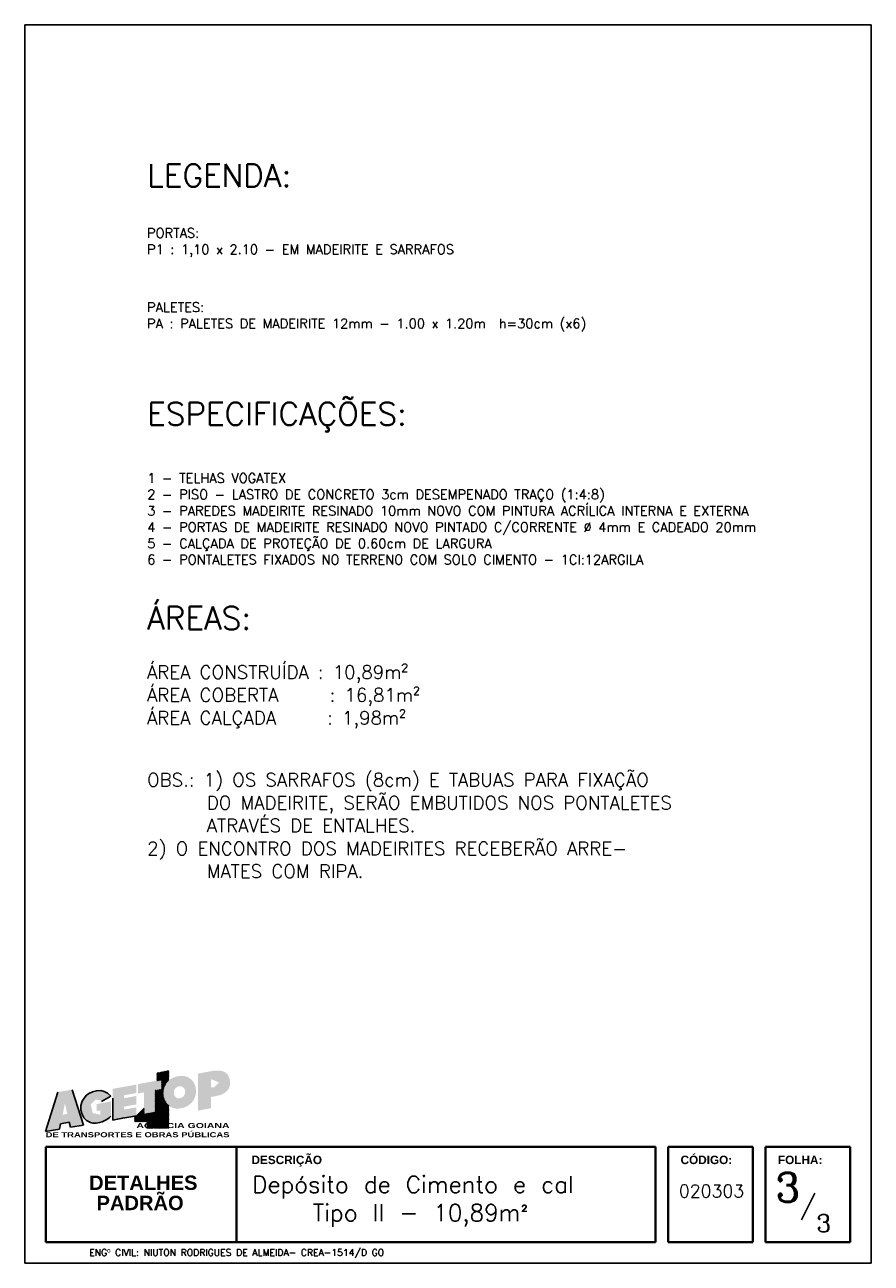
# Model space of a CAD drawing. Header units: inches. Extents: x -2.8 to 33.9, y 2.9 to 17.5.
# Tile 7 of 7: x 23.9 to 33.9, y 2.9 to 17.5. Entities that reach past the tile are written whole.
import ezdxf
from ezdxf.enums import TextEntityAlignment as Align

# ---------------------------------------------------------------- set-up
doc = ezdxf.new("R2010")
doc.units = ezdxf.units.IN
doc.header["$MEASUREMENT"] = 0
for name, color, linetype in [('ESPEC', 2, 'Continuous'), ('ESTRUT', 12, 'Continuous'), ('REG120-160', 4, 'Continuous'), ('REG200-290', 6, 'Continuous'), ('REG60-100', 7, 'Continuous')]:
    doc.layers.add(name, color=color, linetype=linetype)
doc.styles.add('REGUA100', font='simplex.shx')
doc.styles.add('REGUA140', font='simplex.shx')
doc.styles.add('REGUA240', font='simplex.shx')
doc.styles.add('REGUA80', font='simplex.shx')
doc.styles.add('ROMANC', font='romanc')
doc.styles.get("Standard").update_dxf_attribs({"font": 'txt.shx', "height": 0.1})
doc.styles.add('SWISE', font='swisseb.ttf')

msp = doc.modelspace()

# ---------------------------------------------------------------- hatches: boundary and pattern name
h = msp.add_hatch(color=152)
h.paths.add_polyline_path([(24.428, 4.953), (24.259, 4.924), (24.116, 4.459), (24.279, 4.488), (24.29, 4.55), (24.393, 4.568), (24.408, 4.511), (24.562, 4.535)])
h.paths.add_polyline_path([(24.318, 4.658), (24.344, 4.794), (24.371, 4.667)], flags=16)
h.paths.add_polyline_path([(24.569, 4.62), (24.599, 4.59), (24.63, 4.574), (24.648, 4.566), (24.675, 4.559), (24.714, 4.558), (24.753, 4.564), (24.784, 4.572), (24.808, 4.583), (24.83, 4.595), (24.849, 4.608), (24.869, 4.624), (24.887, 4.639), (24.888, 4.814), (24.718, 4.782), (24.718, 4.699), (24.764, 4.708), (24.764, 4.655), (24.673, 4.677), (24.649, 4.777), (24.704, 4.835), (24.795, 4.825), (24.885, 4.877), (24.848, 4.912), (24.808, 4.933), (24.767, 4.942), (24.717, 4.941), (24.669, 4.929), (24.625, 4.909), (24.597, 4.887), (24.571, 4.854), (24.547, 4.816), (24.533, 4.766), (24.533, 4.715), (24.542, 4.671)])
h.paths.add_polyline_path([(24.909, 4.851), (24.909, 4.594), (24.963, 4.604), (25.189, 4.644), (25.189, 4.744), (25.041, 4.718), (25.041, 4.752), (25.189, 4.779), (25.189, 4.879), (25.041, 4.852), (25.041, 4.887), (25.189, 4.913), (25.189, 5.013), (24.909, 4.963)])
h.paths.add_polyline_path([(25.412, 4.943), (25.486, 4.956), (25.486, 5.069), (25.206, 5.019), (25.206, 4.907), (25.28, 4.921), (25.28, 4.665), (25.412, 4.689)])
h.paths.add_polyline_path([(25.518, 4.835), (25.531, 4.807), (25.546, 4.786), (25.572, 4.763), (25.593, 4.749), (25.621, 4.737), (25.655, 4.73), (25.689, 4.73), (25.719, 4.733), (25.745, 4.741), (25.764, 4.747), (25.782, 4.755), (25.803, 4.768), (25.826, 4.786), (25.843, 4.8), (25.856, 4.819), (25.868, 4.836), (25.877, 4.857), (25.884, 4.876), (25.888, 4.894), (25.891, 4.909), (25.891, 4.961), (25.887, 4.988), (25.88, 5.006), (25.872, 5.026), (25.864, 5.041), (25.848, 5.061), (25.835, 5.075), (25.817, 5.088), (25.795, 5.101), (25.771, 5.109), (25.751, 5.115), (25.729, 5.116), (25.712, 5.116), (25.692, 5.114), (25.672, 5.111), (25.661, 5.107), (25.639, 5.099), (25.614, 5.09), (25.591, 5.077), (25.57, 5.062), (25.549, 5.042), (25.536, 5.022), (25.521, 4.994), (25.51, 4.963), (25.505, 4.931), (25.505, 4.897), (25.508, 4.863)])
h.paths.add_polyline_path([(25.639, 4.953), (25.632, 4.938), (25.632, 4.91), (25.635, 4.891), (25.643, 4.876), (25.659, 4.859), (25.672, 4.852), (25.695, 4.851), (25.712, 4.855), (25.729, 4.861), (25.744, 4.872), (25.753, 4.888), (25.761, 4.903), (25.764, 4.926), (25.762, 4.945), (25.757, 4.96), (25.749, 4.973), (25.737, 4.982), (25.723, 4.99), (25.707, 4.993), (25.689, 4.993), (25.677, 4.989), (25.666, 4.982), (25.655, 4.974), (25.646, 4.965)], flags=16)
h.paths.add_polyline_path([(25.915, 4.705), (26.068, 4.734), (26.068, 4.867), (26.134, 4.878), (26.164, 4.886), (26.205, 4.899), (26.247, 4.927), (26.265, 4.945), (26.28, 4.968), (26.289, 4.992), (26.296, 5.017), (26.295, 5.046), (26.292, 5.072), (26.285, 5.095), (26.275, 5.117), (26.264, 5.137), (26.247, 5.151), (26.225, 5.163), (26.2, 5.173), (26.162, 5.179), (26.129, 5.178), (26.097, 5.176), (25.915, 5.142)])
h.paths.add_polyline_path([(26.069, 4.982), (26.069, 5.078), (26.164, 5.039), (26.107, 4.982)], flags=16)
at = {"layer": 'ESTRUT'}
h = msp.add_hatch(dxfattribs=at)
h.set_pattern_fill('ANSI31', color=1, scale=0.047297, angle=120, style=0)
h.set_pattern_definition([(165, (23.799566, 2.192619), (-0.00153018, -0.00571071), [])])
h.paths.add_polyline_path([(25.573, 4.762), (25.546, 4.786), (25.531, 4.807), (25.518, 4.835), (25.508, 4.863), (25.505, 4.897), (25.505, 4.931), (25.51, 4.963), (25.521, 4.994), (25.536, 5.022), (25.549, 5.042), (25.57, 5.062), (25.573, 5.064), (25.573, 5.177), (25.43, 5.149), (25.43, 5.059), (25.486, 5.069), (25.486, 4.956), (25.43, 4.946), (25.43, 4.575), (25.312, 4.575), (25.312, 4.497), (25.573, 4.497)])
h = msp.add_hatch(dxfattribs=at)
h.set_pattern_fill('ANSI31', color=1, scale=0.047297, style=0)
h.set_pattern_definition([(45, (23.799566, 2.192619), (-0.00418053, 0.00418053), [])])
h.paths.add_polyline_path([(25.43, 4.946), (25.412, 4.943), (25.412, 4.689), (25.312, 4.67), (25.312, 4.575), (25.43, 4.575)])

# ---------------------------------------------------------------- linework, layer by layer
for p, q in [((23.87, 2.903), (23.87, 17.528)), ((33.87, 2.903), (33.87, 17.528)), ((23.87, 2.903), (33.87, 2.903))]:
    msp.add_line(p, q)
at = {"color": 0}
msp.add_line((23.87, 17.528), (33.87, 17.528), dxfattribs=at)
at = {"lineweight": 40}
for p, q in [((24.12, 4.278), (31.32, 4.278)), ((24.12, 3.153), (24.12, 4.278)), ((26.37, 3.153), (26.37, 4.278)), ((31.32, 3.153), (31.32, 4.278)), ((31.47, 3.153), (31.47, 4.278)), ((31.47, 4.278), (32.47, 4.278)), ((32.47, 3.153), (32.47, 4.278)), ((32.62, 4.278), (33.62, 4.278)), ((32.62, 3.153), (32.62, 4.278)), ((33.62, 3.153), (33.62, 4.278)), ((24.12, 3.153), (31.32, 3.153)), ((31.47, 3.153), (32.47, 3.153)), ((32.62, 3.153), (33.62, 3.153))]:
    msp.add_line(p, q, dxfattribs=at)
at = {"layer": 'ESTRUT', "color": 150}
for p, q in [((24.116, 4.459), (24.259, 4.924)), ((24.428, 4.953), (24.562, 4.535)), ((24.909, 4.594), (24.909, 4.851)), ((24.29, 4.55), (24.279, 4.488)), ((24.393, 4.568), (24.29, 4.55)), ((24.408, 4.511), (24.393, 4.568)), ((24.562, 4.535), (24.408, 4.511)), ((25.041, 4.619), (24.909, 4.594)), ((25.189, 4.644), (24.963, 4.604)), ((24.279, 4.488), (24.116, 4.459))]:
    msp.add_line(p, q, dxfattribs=at)
at = {"layer": 'ESTRUT', "color": 1}
for p, q in [((25.165, 4.62), (25.28, 4.735)), ((25.165, 4.612), (25.28, 4.727)), ((25.165, 4.604), (25.28, 4.718)), ((25.165, 4.595), (25.28, 4.71)), ((25.165, 4.587), (25.28, 4.702)), ((25.165, 4.579), (25.28, 4.693)), ((25.17, 4.575), (25.28, 4.685)), ((25.178, 4.575), (25.28, 4.677)), ((25.187, 4.575), (25.28, 4.668)), ((25.195, 4.575), (25.286, 4.666)), ((25.203, 4.575), (25.296, 4.668)), ((25.212, 4.575), (25.307, 4.669)), ((25.22, 4.575), (25.312, 4.666)), ((25.228, 4.575), (25.312, 4.658)), ((25.237, 4.575), (25.312, 4.65)), ((25.245, 4.575), (25.312, 4.641)), ((25.253, 4.575), (25.312, 4.633)), ((25.262, 4.575), (25.312, 4.624)), ((25.27, 4.575), (25.312, 4.616)), ((25.279, 4.575), (25.312, 4.608)), ((25.287, 4.575), (25.312, 4.599)), ((25.295, 4.575), (25.312, 4.591)), ((25.304, 4.575), (25.312, 4.583))]:
    msp.add_line(p, q, dxfattribs=at)
at = {"layer": 'ESTRUT', "color": 150}
msp.add_lwpolyline([(24.776, 4.814), (24.885, 4.877), (24.848, 4.912), (24.808, 4.933), (24.767, 4.942), (24.717, 4.941), (24.669, 4.929), (24.625, 4.909), (24.597, 4.887), (24.571, 4.854), (24.547, 4.816), (24.533, 4.766), (24.533, 4.715), (24.542, 4.671), (24.569, 4.62), (24.599, 4.59), (24.63, 4.574), (24.648, 4.566), (24.675, 4.559), (24.714, 4.558), (24.753, 4.564), (24.784, 4.572), (24.808, 4.583), (24.83, 4.595), (24.849, 4.608), (24.869, 4.624), (24.887, 4.639)], dxfattribs=at)

# ---------------------------------------------------------------- texts
at = {"color": 5, "style": 'SWISE'}
for s, width, p, p2 in [('AGÊNCIA GOIANA', 1.254064, (25.188, 4.499), (26.289, 4.499)), ('DE TRANSPORTES E OBRAS PÚBLICAS', 1.12579, (24.116, 4.391), (26.289, 4.391))]:
    msp.add_text(s, height=0.05991, dxfattribs=dict(at, width=width)).set_placement(p, p2, align=Align.FIT)
at = {"lineweight": 40, "style": 'SWISE'}
for s, height, p in [('DESCRIÇÃO', 0.0994, (26.965, 4.074)), ('CÓDIGO:', 0.0994, (31.922, 4.074)), ('FOLHA:', 0.0994, (33.03, 4.074)), ('DETALHES', 0.17, (25.27, 3.769)), ('PADRÃO', 0.17, (25.232, 3.53))]:
    msp.add_text(s, height=height, dxfattribs=at).set_placement(p, align=Align.CENTER)
at = {"lineweight": 40, "insert": (26.557, 3.933), "char_height": 0.2, "width": 4.83011, "attachment_point": 1}
msp.add_mtext('Depósito de Cimento e cal\\P    Tipo II - 10,89m{\\fISOCPEUR|b0|i0|c0|p34;²}', dxfattribs=at)
at = {"insert": (31.597, 3.831), "char_height": 0.15, "width": 0.71658, "attachment_point": 1}
msp.add_mtext('020303', dxfattribs=at)
at = {"color": 6, "style": 'ROMANC'}
msp.add_attdef('3', text='', height=0.34, dxfattribs=at).set_placement((32.883, 3.799), align=Align.MIDDLE)
at = {"color": 1, "style": 'ROMANC'}
msp.add_attdef('/', text='', height=0.205, dxfattribs=at).set_placement((33.124, 3.574), align=Align.MIDDLE)
at = {"color": 4, "style": 'ROMANC'}
msp.add_attdef('3', text='', height=0.205, dxfattribs=at).set_placement((33.309, 3.375), align=Align.MIDDLE)
at = {"layer": 'ESPEC', "color": 3, "style": 'REGUA80'}
msp.add_text('ENGº CIVIL: NIUTON RODRIGUES DE ALMEIDA- CREA-1514/D GO', height=0.08, dxfattribs=at).set_placement((28.115, 3.03), align=Align.MIDDLE_RIGHT)
at = {"layer": 'REG120-160', "color": 0, "style": 'REGUA140'}
for s, p in [('ÁREA CONSTRUÍDA : 10,89m²', (25.314, 9.805)), ('ÁREA COBERTA    : 16,81m²', (25.314, 9.535)), ('ÁREA CALÇADA    : 1,98m²', (25.314, 9.265)), ('OBS.: 1) OS SARRAFOS (8cm) E TABUAS PARA FIXAÇÃO', (25.315, 8.533)), ('      DO MADEIRITE, SERÃO EMBUTIDOS NOS PONTALETES', (25.315, 8.263)), ('      ATRAVÉS DE ENTALHES.', (25.315, 7.993)), ('2) O ENCONTRO DOS MADEIRITES RECEBERÃO ARRE-', (25.315, 7.723)), ('      MATES COM RIPA.', (25.315, 7.453))]:
    msp.add_text(s, height=0.1575, dxfattribs=at).set_placement(p)
at = {"layer": 'REG200-290', "color": 0, "style": 'REGUA240'}
for s, p in [('LEGENDA:', (25.317, 15.614)), ('ESPECIFICAÇÕES:', (25.317, 12.799)), ('ÁREAS:', (25.317, 10.387))]:
    msp.add_text(s, height=0.27, dxfattribs=at).set_placement(p)
at = {"layer": 'REG60-100', "color": 0, "style": 'REGUA100'}
for s, p in [('PORTAS:', (25.314, 15.013)), ('P1 : 1,10 x 2.10 - EM MADEIRITE E SARRAFOS', (25.314, 14.82)), ('PALETES:', (25.314, 14.137)), ('PA : PALETES DE MADEIRITE 12mm - 1.00 x 1.20m  h=30cm (x6)', (25.314, 13.944)), ('1 - TELHAS VOGATEX', (25.317, 12.119)), ('2 - PISO - LASTRO DE CONCRETO 3cm DESEMPENADO TRAÇO (1:4:8)', (25.317, 11.926)), ('3 - PAREDES MADEIRITE RESINADO 10mm NOVO COM PINTURA ACRÍLICA INTERNA E EXTERNA', (25.317, 11.733)), ('4 - PORTAS DE MADEIRITE RESINADO NOVO PINTADO C/CORRENTE %%C 4mm E CADEADO 20mm', (25.317, 11.54)), ('5 - CALÇADA DE PROTEÇÃO DE 0.60cm DE LARGURA', (25.317, 11.347)), ('6 - PONTALETES FIXADOS NO TERRENO COM SOLO CIMENTO - 1CI:12ARGILA', (25.317, 11.156))]:
    msp.add_text(s, height=0.1125, dxfattribs=at).set_placement(p)

doc.saveas('drawing.dxf')
